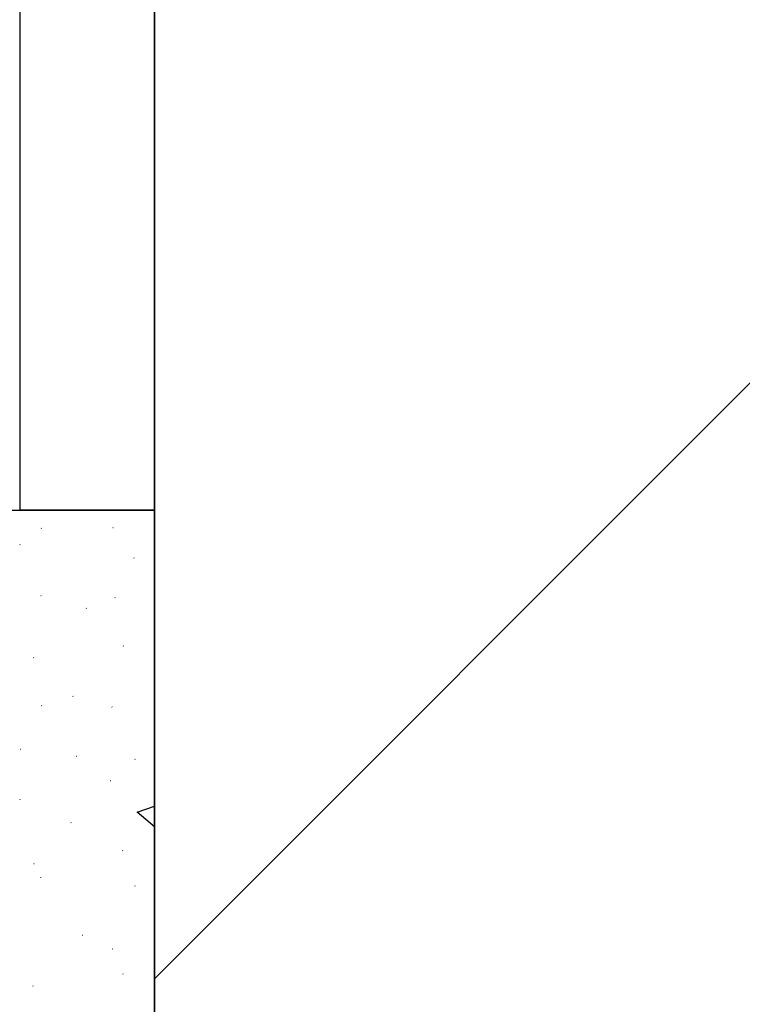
# Model space of a CAD drawing. Extents: x -18402 to 10376, y -5092 to 34139.
# Tile 68 of 78: x 4390 to 4487, y -2600 to -2469. Entities that reach past the tile are written whole.
import ezdxf

# ---------------------------------------------------------------- set-up
doc = ezdxf.new("R2010")
doc.units = 0
doc.linetypes.add('rdc_02$0$Tirets', pattern=[4.586109, 2.822222, -1.763887])
doc.layers.add('0_CHANTIER_FX PL', color=231, linetype='Continuous', lineweight=30, transparency=0.7)
for name, color, linetype in [('0_XREF', 251, 'Continuous'), ('rdc_02$0$0._Étage_1_02-04 Mur.Construction', 251, 'Continuous'), ('rdc_02$0$0._Étage_1_A-AREA-____-OTLN.Modèle IFC', 251, 'Continuous'), ('rdc_02$0$0._Étage_1_A-WALL-____-OTLN.Modèle IFC', 251, 'Continuous')]:
    doc.layers.add(name, color=color, linetype=linetype)

# ---------------------------------------------------------------- blocks, each defined once
blk = doc.blocks.new('*X264', base_point=(-8046, -58706.2))
at = {"layer": 'rdc_02$0$0._Étage_1_02-04 Mur.Construction', "linetype": 'Continuous', "ltscale": 0.1}
for p, q in [((43928.7, -25364.1), (43929.1, -25364.4)), ((44024.4, -25363.1), (44024.8, -25363.4)), ((43900.3, -25386), (43900.7, -25386.3)), ((44052.4, -25403.7), (44052.8, -25404)), ((43928.1, -25453.9), (43928.5, -25454.2)), ((44027.1, -25456.8), (44027.5, -25457.1)), ((43988.8, -25471), (43989.2, -25471.2)), ((44038.2, -25521.4), (44038.6, -25521.6)), ((43918.5, -25536.8), (43918.9, -25537.1)), ((43929.2, -25601), (43929.6, -25601.3)), ((43971.2, -25588.7), (43971.6, -25589)), ((44023.2, -25602.8), (44023.6, -25603.1)), ((43901.1, -25659.1), (43901.5, -25659.4)), ((43975.9, -25668.5), (43976.3, -25668.8)), ((44054, -25672.8), (44054.4, -25673.1)), ((44021.3, -25701), (44021.7, -25701.3)), ((43900, -25726.7), (43900, -25726.8)), ((44057.1, -25743.6), (44080, -25735.3)), ((44080, -25762.8), (44057.1, -25743.6)), ((43968.3, -25757.3), (43968.6, -25757.6)), ((44037.3, -25794.7), (44037.7, -25795)), ((43919.1, -25811.8), (43919.4, -25812.1)), ((43927.6, -25830.6), (43928, -25830.9)), ((44053.8, -25841.7), (44054.2, -25842)), ((43983.8, -25907.5), (43984.2, -25907.8)), ((44023.7, -25925.7), (44024.1, -25926)), ((44037.7, -25959.3), (44038.1, -25959.6)), ((43917.4, -25975.5), (43917.8, -25975.8))]:
    blk.add_line(p, q, dxfattribs=at)
blk = doc.blocks.new('rdc_02')
at = {"layer": 'rdc_02$0$0._Étage_1_02-04 Mur.Construction', "linetype": 'Continuous', "ltscale": 0.1, "flags": 128}
for points in [[(4375, -2534.01), (4390, -2534.01)], [(4390, -2534.01), (4408, -2534.01)], [(4408, -2705.88), (4408, -2534.01)]]:
    blk.add_lwpolyline(points, dxfattribs=at)
at = {"layer": 'rdc_02$0$0._Étage_1_A-WALL-____-OTLN.Modèle IFC', "linetype": 'rdc_02$0$Tirets', "ltscale": 0.1, "flags": 128}
for points in [[(4390, -2129.01), (4390, -2534.01)], [(4408, -2534.01), (4408, -2129.01)], [(4390, -2534.01), (4408, -2534.01)]]:
    blk.add_lwpolyline(points, dxfattribs=at)
at = {"layer": 'rdc_02$0$0._Étage_1_A-WALL-____-OTLN.Modèle IFC', "linetype": 'Continuous', "ltscale": 0.1, "flags": 128}
for points in [[(4390, -2138), (4390, -2534.01)], [(4408, -2534.01), (4408, -2138)], [(4408, -2534.01), (4390, -2534.01)]]:
    blk.add_lwpolyline(points, dxfattribs=at)
at = {"layer": 'rdc_02$0$0._Étage_1_A-AREA-____-OTLN.Modèle IFC', "linetype": 'Continuous', "ltscale": 0.1, "xscale": 0.1, "yscale": 0.1, "zscale": 0.1}
blk.add_blockref('*X264', (-804.6, -5870.62), dxfattribs=at)

msp = doc.modelspace()

# ---------------------------------------------------------------- hatches: boundary and pattern name
at = {"layer": '0_CHANTIER_FX PL'}
h = msp.add_hatch(dxfattribs=at)
h.set_pattern_fill('ANSI31', color=256, scale=40)
h.paths.add_polyline_path([(4408, -2138), (4408, -2705.882), (5908, -2860.882), (5908, -2904.959), (8821, -2904.959), (8821, -2795), (8922.829, -2795), (8765.399, -2138)])

# ---------------------------------------------------------------- linework, layer by layer
msp.add_lwpolyline([(4408, -2138), (4408, -2705.882), (5908, -2860.882), (5908, -2904.959), (8821, -2904.959), (8821, -2795), (8922.829, -2795), (8765.399, -2138), (4408, -2138)], dxfattribs=at)

# ---------------------------------------------------------------- block references
at = {"layer": '0_XREF'}
msp.add_blockref('rdc_02', (0, 0), dxfattribs=at)

doc.saveas('drawing.dxf')
